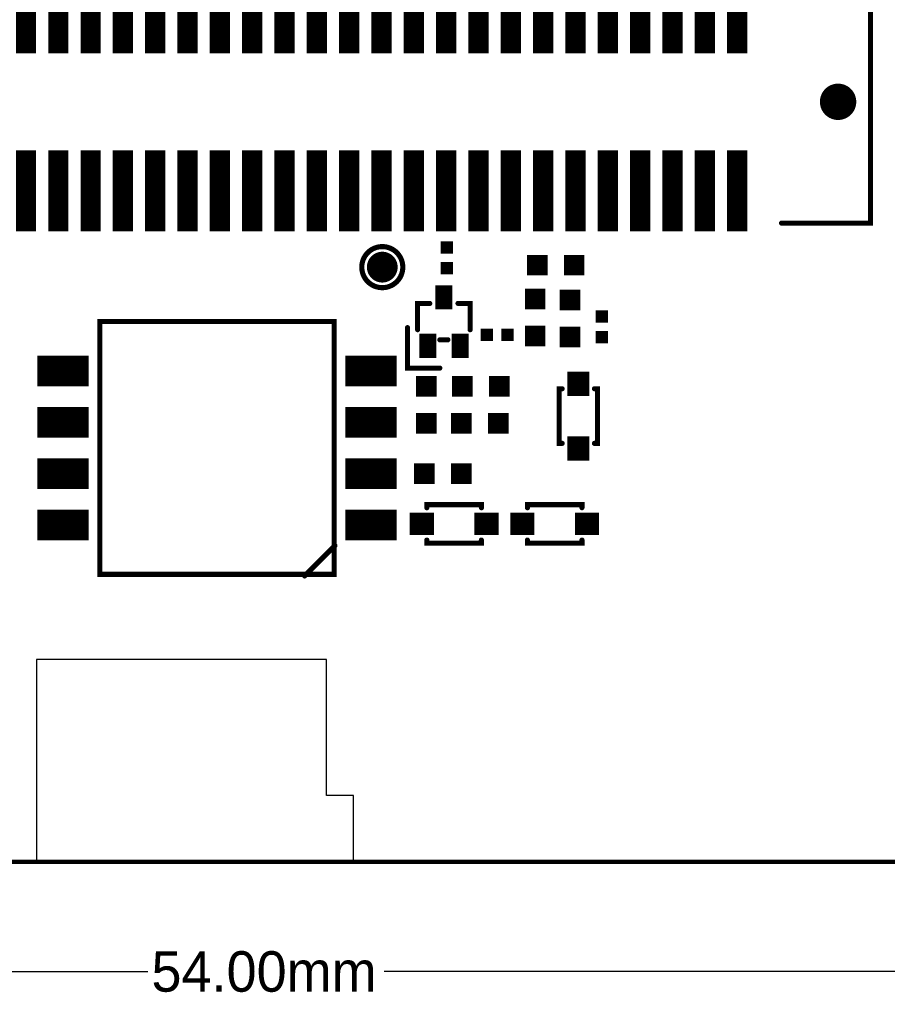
# Model space of a CAD drawing. Extents: x 63 to 129, y -4 to 99.
# Tile 63 of 69: x 84 to 105, y -4 to 21. Entities that reach past the tile are written whole.
import ezdxf

# ---------------------------------------------------------------- set-up
doc = ezdxf.new("R2010")
doc.units = 0
doc.linetypes.add('KEEPOUT_00001000$0', pattern=[2, 1, 1])
doc.layers.get('0').update_dxf_attribs({"linetype": 'CONTINUOUS'})
doc.layers.get('DEFPOINTS').update_dxf_attribs({"linetype": 'CONTINUOUS'})
for name, color, linetype in [('BOARD_OUTLINE_00', 254, 'CONTINUOUS'), ('DRIL_NPLTE_THRU_12', 16, 'CONTINUOUS'), ('DRIL_PLTE_THRU_12', 16, 'CONTINUOUS'), ('DRIL_SYMBOL', 254, 'CONTINUOUS'), ('KEEPOUT_00', 3, 'CONTINUOUS'), ('PADS_BOT', 1, 'CONTINUOUS'), ('PADS_INNER', 1, 'CONTINUOUS'), ('PART_BOT_2DLINE_00', 3, 'CONTINUOUS')]:
    doc.layers.add(name, color=color, linetype=linetype)
doc.dimstyles.get("Standard").update_dxf_attribs({"dimtxt": 1, "dimasz": 0.1805, "dimexe": 0.18, "dimexo": 0.0625, "dimgap": 0.09, "dimtad": 0, "dimtih": 1, "dimtoh": 1, "dimzin": 0, "dimcen": 0.09, "dimclrd": 2, "dimclre": 2, "dimclrt": 2, "dimazin": 3, "dimtfac": 1, "dimtofl": 0, "dimtmove": 0, "dimatfit": 3})

# ---------------------------------------------------------------- blocks, each defined once
blk = doc.blocks.new('BOARD_8')
at = {"layer": 'BOARD_OUTLINE_00', "const_width": 0.1016}
blk.add_lwpolyline([(4.3328, -4.8786), (58.3328, -4.8786), (58.3328, -89.8786), (4.3328, -89.8786), (4.3328, -50.3786), (9.7078, -50.3786), (9.7078, -42.5786), (4.3328, -42.5786)], close=True, dxfattribs=at)
blk = doc.blocks.new('KEEPOUT_144')
at = {"layer": 'KEEPOUT_00', "linetype": 'KEEPOUT_00001000$0'}
blk.add_lwpolyline([(13.228, -2.921), (20.408, -2.921), (20.408, -7.892), (12.564, -7.892), (12.564, -6.282), (13.228, -6.282)], close=True, dxfattribs=at)
blk = doc.blocks.new('DRIL_HOLE_0')
blk.add_lwpolyline([(0, 0, 1), (0, 0, 1)], format="xyb", close=True)
blk = doc.blocks.new('PAD_0')
blk.add_lwpolyline([(0, 0, 1), (0, 0, 1)], format="xyb", close=True)
blk = doc.blocks.new('PAD_5')
at = {"const_width": 0.3048}
blk.add_lwpolyline([(-0.1524, 0), (0.1524, 0)], dxfattribs=at)
blk = doc.blocks.new('STK_BOT_46')
at = {"layer": 'DRIL_PLTE_THRU_12'}
blk.add_blockref('DRIL_HOLE_0', (0, 0), dxfattribs=at)
at = {"layer": 'PADS_BOT'}
blk.add_blockref('PAD_5', (0, 0), dxfattribs=at)
at = {"layer": 'PADS_INNER'}
blk.add_blockref('PAD_0', (0, 0), dxfattribs=at)
blk = doc.blocks.new('SYM_BOT_12')
for p in [(-0.254, 0), (0.254, 0)]:
    blk.add_blockref('STK_BOT_46', p)
blk = doc.blocks.new('PART_BOT_656')
blk.add_blockref('SYM_BOT_12', (0, 0))
blk = doc.blocks.new('PAD_6')
at = {"const_width": 0.508}
blk.add_lwpolyline([(-0.254, 0), (0.254, 0)], dxfattribs=at)
blk = doc.blocks.new('STK_BOT_33')
at = {"layer": 'DRIL_PLTE_THRU_12'}
blk.add_blockref('DRIL_HOLE_0', (0, 0), dxfattribs=at)
at = {"layer": 'PADS_BOT'}
blk.add_blockref('PAD_6', (0, 0), dxfattribs=at)
at = {"layer": 'PADS_INNER'}
blk.add_blockref('PAD_0', (0, 0), dxfattribs=at)
blk = doc.blocks.new('SYM_BOT_41')
for p in [(-0.4572, 0), (0.4572, 0)]:
    blk.add_blockref('STK_BOT_33', p)
blk = doc.blocks.new('PART_BOT_732')
blk.add_blockref('SYM_BOT_41', (0, 0))
blk = doc.blocks.new('SMOOTH_0$127')
at = {"const_width": 0.0635}
blk.add_lwpolyline([(-0.03175, 0, 1), (0.03175, 0, 1)], format="xyb", close=True, dxfattribs=at)
blk = doc.blocks.new('PART_BODY_BOT_141')
at = {"layer": 'PART_BOT_2DLINE_00', "const_width": 0.127}
for points in [[(-0.675, 0.4), (-0.675, 0.475), (0.675, 0.475), (0.675, 0.4)], [(0.675, -0.4), (0.675, -0.475), (-0.675, -0.475), (-0.675, -0.4)]]:
    blk.add_lwpolyline(points, dxfattribs=at)
at = {"layer": 'PART_BOT_2DLINE_00'}
for p in [(-0.675, 0.475), (0.675, 0.475), (-0.675, 0.4), (0.675, 0.4), (-0.675, -0.4), (-0.675, -0.475), (0.675, -0.4), (0.675, -0.475)]:
    blk.add_blockref('SMOOTH_0$127', p, dxfattribs=at)
blk = doc.blocks.new('PAD_11')
at = {"const_width": 0.55}
blk.add_lwpolyline([(-0.3, 0), (0.3, 0)], dxfattribs=at)
blk = doc.blocks.new('STK_BOT_258')
at = {"layer": 'DRIL_NPLTE_THRU_12'}
blk.add_blockref('DRIL_HOLE_0', (0, 0), dxfattribs=at)
at = {"layer": 'PADS_BOT'}
blk.add_blockref('PAD_11', (0, 0), dxfattribs=at)
at = {"layer": 'PADS_INNER'}
blk.add_blockref('PAD_0', (0, 0), dxfattribs=at)
blk = doc.blocks.new('SYM_BOT_94')
for name, p in [('PART_BODY_BOT_141', (0, 0)), ('STK_BOT_258', (-0.8, 0)), ('STK_BOT_258', (0.8, 0))]:
    blk.add_blockref(name, p)
blk = doc.blocks.new('PART_BOT_733')
blk.add_blockref('SYM_BOT_94', (0, 0))
blk = doc.blocks.new('PART_BOT_734')
blk.add_blockref('SYM_BOT_94', (0, 0))
blk = doc.blocks.new('PART_BODY_BOT_115')
at = {"layer": 'PART_BOT_2DLINE_00', "const_width": 0.127}
for points in [[(-0.35, 0.45), (-0.65, 0.45), (-0.65, -0.2)], [(0.35, 0.45), (0.65, 0.45), (0.65, -0.2)], [(-0.1, -1.15), (-0.9, -1.15), (-0.9, -0.15)], [(-0.1, -0.45), (0.1, -0.45)]]:
    blk.add_lwpolyline(points, dxfattribs=at)
at = {"layer": 'PART_BOT_2DLINE_00'}
for p in [(-0.65, 0.45), (-0.35, 0.45), (0.35, 0.45), (0.65, 0.45), (-0.9, -0.15), (-0.65, -0.2), (0.65, -0.2), (-0.1, -0.45), (0.1, -0.45), (-0.9, -1.15), (-0.1, -1.15)]:
    blk.add_blockref('SMOOTH_0$127', p, dxfattribs=at)
blk = doc.blocks.new('PAD_14')
at = {"const_width": 0.42}
blk.add_lwpolyline([(-0.3, 0), (0.3, 0)], dxfattribs=at)
blk = doc.blocks.new('STK_BOT_209')
at = {"layer": 'DRIL_NPLTE_THRU_12'}
blk.add_blockref('DRIL_HOLE_0', (0, 0), dxfattribs=at)
at = {"layer": 'PADS_BOT', "rotation": 90}
blk.add_blockref('PAD_14', (0, 0), dxfattribs=at)
at = {"layer": 'PADS_INNER'}
blk.add_blockref('PAD_0', (0, 0), dxfattribs=at)
blk = doc.blocks.new('SYM_BOT_68')
for name, p in [('STK_BOT_209', (0, 0.6)), ('PART_BODY_BOT_115', (0, 0)), ('STK_BOT_209', (-0.4, -0.6)), ('STK_BOT_209', (0.4, -0.6))]:
    blk.add_blockref(name, p)
blk = doc.blocks.new('PART_BOT_735')
blk.add_blockref('SYM_BOT_68', (0, 0))
blk = doc.blocks.new('PART_BODY_BOT_275')
at = {"layer": 'PART_BOT_2DLINE_00', "const_width": 0.127}
blk.add_lwpolyline([(-3.125, 2.9), (3.125, 2.9), (3.125, -2.9), (-3.125, -2.9)], close=True, dxfattribs=at)
blk.add_lwpolyline([(-2.417, -2.917), (-3.167, -2.167)], dxfattribs=at)
at = {"layer": 'PART_BOT_2DLINE_00'}
for p in [(-3.125, 2.9), (3.125, 2.9), (-3.167, -2.167), (-3.125, -2.9), (-2.417, -2.917), (3.125, -2.9)]:
    blk.add_blockref('SMOOTH_0$127', p, dxfattribs=at)
blk = doc.blocks.new('PAD_39')
at = {"const_width": 0.76}
blk.add_lwpolyline([(-0.635, 0), (0.635, 0)], dxfattribs=at)
blk = doc.blocks.new('STK_BOT_416')
at = {"layer": 'DRIL_NPLTE_THRU_12'}
blk.add_blockref('DRIL_HOLE_0', (0, 0), dxfattribs=at)
at = {"layer": 'PADS_BOT', "rotation": 90}
blk.add_blockref('PAD_39', (0, 0), dxfattribs=at)
at = {"layer": 'PADS_INNER'}
blk.add_blockref('PAD_0', (0, 0), dxfattribs=at)
blk = doc.blocks.new('SYM_BOT_104')
for name, p in [('STK_BOT_416', (-1.905, 3.81)), ('STK_BOT_416', (-0.635, 3.81)), ('STK_BOT_416', (0.635, 3.81)), ('STK_BOT_416', (1.905, 3.81)), ('PART_BODY_BOT_275', (0, 0)), ('STK_BOT_416', (-1.905, -3.81)), ('STK_BOT_416', (-0.635, -3.81)), ('STK_BOT_416', (0.635, -3.81)), ('STK_BOT_416', (1.905, -3.81))]:
    blk.add_blockref(name, p)
blk = doc.blocks.new('PART_BOT_737')
blk.add_blockref('SYM_BOT_104', (0, 0))
blk = doc.blocks.new('PART_BOT_741')
blk.add_blockref('SYM_BOT_41', (0, 0))
blk = doc.blocks.new('PART_BOT_742')
blk.add_blockref('SYM_BOT_41', (0, 0))
blk = doc.blocks.new('PART_BOT_743')
blk.add_blockref('SYM_BOT_41', (0, 0))
blk = doc.blocks.new('PART_BOT_747')
blk.add_blockref('SYM_BOT_41', (0, 0))
blk = doc.blocks.new('PART_BOT_748')
blk.add_blockref('SYM_BOT_94', (0, 0))
blk = doc.blocks.new('PART_BODY_BOT_99')
at = {"layer": 'PART_BOT_2DLINE_00', "const_width": 0.127}
for points in [[(-12.7, 3), (-14.9, 3), (-14.9, -3), (-12.7, -3)], [(12.7, 3), (14.9, 3), (14.9, -3), (12.7, -3)]]:
    blk.add_lwpolyline(points, dxfattribs=at)
at = {"layer": 'PART_BOT_2DLINE_00'}
for p in [(-14.9, 3), (-12.7, 3), (12.7, 3), (14.9, 3), (-14.9, -3), (-12.7, -3), (12.7, -3), (14.9, -3)]:
    blk.add_blockref('SMOOTH_0$127', p, dxfattribs=at)
blk = doc.blocks.new('PAD_42')
at = {"const_width": 0.5}
blk.add_lwpolyline([(-1, 0), (1, 0)], dxfattribs=at)
blk = doc.blocks.new('STK_BOT_356')
at = {"layer": 'DRIL_NPLTE_THRU_12'}
blk.add_blockref('DRIL_HOLE_0', (0, 0), dxfattribs=at)
at = {"layer": 'PADS_BOT', "rotation": 90}
blk.add_blockref('PAD_42', (0, 0), dxfattribs=at)
at = {"layer": 'PADS_INNER'}
blk.add_blockref('PAD_0', (0, 0), dxfattribs=at)
blk = doc.blocks.new('DRIL_SYMBOL_1$3')
at = {"layer": 'DRIL_SYMBOL', "const_width": 0.0508}
for points in [[(0, -0.254), (0, 0.254)], [(-0.254, 0), (0.254, 0)]]:
    blk.add_lwpolyline(points, dxfattribs=at)
blk = doc.blocks.new('DRIL_HOLE_1$3')
at = {"const_width": 0.65}
blk.add_lwpolyline([(-0.325, 0, 1), (0.325, 0, 1)], format="xyb", close=True, dxfattribs=at)
blk.add_blockref('DRIL_SYMBOL_1$3', (0, 0))
blk = doc.blocks.new('PAD_43')
at = {"const_width": 0.65}
blk.add_lwpolyline([(0, -0.325, 1), (0, 0.325, 1)], format="xyb", close=True, dxfattribs=at)
blk = doc.blocks.new('STK_BOT_212')
at = {"layer": 'DRIL_NPLTE_THRU_12'}
blk.add_blockref('DRIL_HOLE_1$3', (0, 0), dxfattribs=at)
at = {"layer": 'PADS_BOT'}
blk.add_blockref('PAD_43', (0, 0), dxfattribs=at)
at = {"layer": 'PADS_INNER'}
blk.add_blockref('PAD_43', (0, 0), dxfattribs=at)
blk = doc.blocks.new('DRIL_SYMBOL_0$9')
at = {"layer": 'DRIL_SYMBOL', "const_width": 0.0508}
for points in [[(0, -0.254), (0, 0.254)], [(-0.254, 0), (0.254, 0)]]:
    blk.add_lwpolyline(points, dxfattribs=at)
blk = doc.blocks.new('DRIL_HOLE_0$9')
at = {"const_width": 0.45}
blk.add_lwpolyline([(-0.225, 0, 1), (0.225, 0, 1)], format="xyb", close=True, dxfattribs=at)
blk.add_blockref('DRIL_SYMBOL_0$9', (0, 0))
blk = doc.blocks.new('PAD_44')
at = {"const_width": 0.45}
blk.add_lwpolyline([(0, -0.225, 1), (0, 0.225, 1)], format="xyb", close=True, dxfattribs=at)
blk = doc.blocks.new('STK_BOT_213')
at = {"layer": 'DRIL_NPLTE_THRU_12'}
blk.add_blockref('DRIL_HOLE_0$9', (0, 0), dxfattribs=at)
at = {"layer": 'PADS_BOT'}
blk.add_blockref('PAD_44', (0, 0), dxfattribs=at)
at = {"layer": 'PADS_INNER'}
blk.add_blockref('PAD_44', (0, 0), dxfattribs=at)
blk = doc.blocks.new('SYM_BOT_52')
for name, p in [('STK_BOT_356', (-11.6, 2.2)), ('STK_BOT_356', (-10.8, 2.2)), ('STK_BOT_356', (-10, 2.2)), ('STK_BOT_356', (-9.2, 2.2)), ('STK_BOT_356', (-8.4, 2.2)), ('STK_BOT_356', (-7.6, 2.2)), ('STK_BOT_356', (-6.8, 2.2)), ('STK_BOT_356', (-6, 2.2)), ('STK_BOT_356', (-5.2, 2.2)), ('STK_BOT_356', (-4.4, 2.2)), ('STK_BOT_356', (-3.6, 2.2)), ('STK_BOT_356', (-2.8, 2.2)), ('STK_BOT_356', (-2, 2.2)), ('STK_BOT_356', (-1.2, 2.2)), ('STK_BOT_356', (-0.4, 2.2)), ('STK_BOT_356', (0.4, 2.2)), ('STK_BOT_356', (1.2, 2.2)), ('STK_BOT_356', (2, 2.2)), ('STK_BOT_356', (2.8, 2.2)), ('STK_BOT_356', (3.6, 2.2)), ('STK_BOT_356', (4.4, 2.2)), ('STK_BOT_356', (5.2, 2.2)), ('STK_BOT_356', (6, 2.2)), ('STK_BOT_356', (6.8, 2.2)), ('STK_BOT_356', (7.6, 2.2)), ('STK_BOT_356', (8.4, 2.2)), ('STK_BOT_356', (9.2, 2.2)), ('STK_BOT_356', (10, 2.2)), ('STK_BOT_356', (10.8, 2.2)), ('STK_BOT_356', (11.6, 2.2)), ('PART_BODY_BOT_99', (0, 0)), ('STK_BOT_212', (-14.1, 0)), ('STK_BOT_213', (14.1, 0)), ('STK_BOT_356', (-11.6, -2.2)), ('STK_BOT_356', (-10.8, -2.2)), ('STK_BOT_356', (-10, -2.2)), ('STK_BOT_356', (-9.2, -2.2)), ('STK_BOT_356', (-8.4, -2.2)), ('STK_BOT_356', (-7.6, -2.2)), ('STK_BOT_356', (-6.8, -2.2)), ('STK_BOT_356', (-6, -2.2)), ('STK_BOT_356', (-5.2, -2.2)), ('STK_BOT_356', (-4.4, -2.2)), ('STK_BOT_356', (-3.6, -2.2)), ('STK_BOT_356', (-2.8, -2.2)), ('STK_BOT_356', (-2, -2.2)), ('STK_BOT_356', (-1.2, -2.2)), ('STK_BOT_356', (-0.4, -2.2)), ('STK_BOT_356', (0.4, -2.2)), ('STK_BOT_356', (1.2, -2.2)), ('STK_BOT_356', (2, -2.2)), ('STK_BOT_356', (2.8, -2.2)), ('STK_BOT_356', (3.6, -2.2)), ('STK_BOT_356', (4.4, -2.2)), ('STK_BOT_356', (5.2, -2.2)), ('STK_BOT_356', (6, -2.2)), ('STK_BOT_356', (6.8, -2.2)), ('STK_BOT_356', (7.6, -2.2)), ('STK_BOT_356', (8.4, -2.2)), ('STK_BOT_356', (9.2, -2.2)), ('STK_BOT_356', (10, -2.2)), ('STK_BOT_356', (10.8, -2.2)), ('STK_BOT_356', (11.6, -2.2))]:
    blk.add_blockref(name, p)
blk = doc.blocks.new('PART_BOT_760')
blk.add_blockref('SYM_BOT_52', (0, 0))
blk = doc.blocks.new('PART_BOT_765')
blk.add_blockref('SYM_BOT_12', (0, 0))
blk = doc.blocks.new('PART_BOT_767')
blk.add_blockref('SYM_BOT_12', (0, 0))
blk = doc.blocks.new('PART_BOT_773')
blk.add_blockref('SYM_BOT_41', (0, 0))
blk = doc.blocks.new('PART_BOT_774')
blk.add_blockref('SYM_BOT_41', (0, 0))
blk = doc.blocks.new('PART_BODY_BOT_122')
at = {"layer": 'PART_BOT_2DLINE_00', "const_width": 0.127}
blk.add_lwpolyline([(-0.508, 0, 1), (0.508, 0, 1)], format="xyb", close=True, dxfattribs=at)
blk = doc.blocks.new('PAD_17')
at = {"const_width": 0.381}
blk.add_lwpolyline([(0, -0.1905, 1), (0, 0.1905, 1)], format="xyb", close=True, dxfattribs=at)
blk = doc.blocks.new('STK_BOT_265')
at = {"layer": 'DRIL_NPLTE_THRU_12'}
blk.add_blockref('DRIL_HOLE_0', (0, 0), dxfattribs=at)
at = {"layer": 'PADS_BOT'}
blk.add_blockref('PAD_17', (0, 0), dxfattribs=at)
at = {"layer": 'PADS_INNER'}
blk.add_blockref('PAD_0', (0, 0), dxfattribs=at)
blk = doc.blocks.new('SYM_BOT_75')
for name in ['PART_BODY_BOT_122', 'STK_BOT_265']:
    blk.add_blockref(name, (0, 0))
blk = doc.blocks.new('PART_BOT_786')
blk.add_blockref('SYM_BOT_75', (0, 0))
blk = doc.blocks.new('*U1458')
at = {"color": 2, "linetype": 'CONTINUOUS'}
blk.add_text('54.00mm', height=1, dxfattribs=at).set_placement((87.163, -3.212))
blk = doc.blocks.new('*D1456')
at = {"color": 2, "linetype": 'CONTINUOUS'}
for p, q in [((62.997, -0.062), (62.997, -2.892)), ((116.997, -0.062), (116.997, -2.892)), ((63.177, -2.712), (87.073, -2.712)), ((116.816, -2.712), (92.92, -2.712))]:
    blk.add_line(p, q, dxfattribs=at)
for points in [[(63.177, -2.682), (63.177, -2.742), (62.997, -2.712)], [(116.816, -2.682), (116.816, -2.742), (116.997, -2.712)]]:
    blk.add_solid(points, dxfattribs=at)
at = {"layer": 'DEFPOINTS', "color": 0, "linetype": 'CONTINUOUS'}
for p in [(62.997, 0), (116.997, 0), (116.997, -2.712)]:
    blk.add_point(p, dxfattribs=at)
at = {"linetype": 'CONTINUOUS'}
blk.add_blockref('*U1458', (0, 0), dxfattribs=at)

msp = doc.modelspace()

# ---------------------------------------------------------------- block references
at = {"xscale": -1}
for name, p in [('BOARD_8', (121.329, 89.879)), ('KEEPOUT_144', (104.725, 7.921))]:
    msp.add_blockref(name, p, dxfattribs=at)
for name, p in [('PART_BOT_760', (90.057, 18.796)), ('PART_BOT_786', (92.876, 14.707)), ('PART_BOT_735', (94.4, 13.36)), ('PART_BOT_767', (95.721, 13.03)), ('PART_BOT_747', (95.289, 10.846)), ('PART_BOT_733', (97.143, 8.357))]:
    msp.add_blockref(name, p)
for name, p, rotation in [('PART_BOT_765', (94.476, 14.935), 90.00000000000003), ('PART_BOT_741', (97.169, 14.757), 180), ('PART_BOT_742', (96.661, 13.462), 270), ('PART_BOT_774', (97.524, 13.437), 270), ('PART_BOT_656', (98.312, 13.233), 90.00000000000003), ('PART_BOT_737', (88.787, 10.236), 90.00000000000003), ('PART_BOT_743', (93.968, 11.303), 90.00000000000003), ('PART_BOT_748', (97.727, 11.024), 270), ('PART_BOT_773', (95.314, 11.76), 180), ('PART_BOT_732', (94.375, 9.601), 180), ('PART_BOT_734', (94.654, 8.357), 180)]:
    msp.add_blockref(name, p, dxfattribs=dict(rotation=rotation))

# ---------------------------------------------------------------- dimensions: what is measured, and where the dimension line sits
at = {"linetype": 'CONTINUOUS'}
dim = msp.add_linear_dim(base=(116.997, -2.712), p1=(62.997, 0), p2=(116.997, 0), dimstyle='Standard', override={"dimpost": 'mm'}, dxfattribs=at)
dim.commit()
dim.dimension.update_dxf_attribs({"geometry": '*D1456', "text_midpoint": (89.997, -2.712)})

doc.saveas('drawing.dxf')
